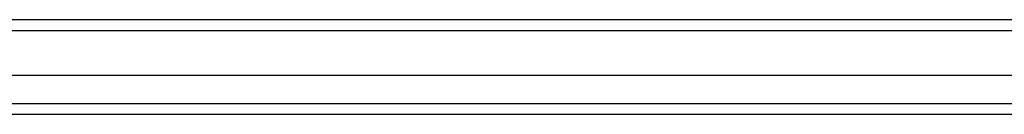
# Model space of a CAD drawing. Header units: inches. Extents: x 25 to 728, y 80 to 333.
# Tile 86 of 160: x 366.737 to 375.737, y 221.006 to 221.872. Entities that reach past the tile are written whole.
import ezdxf

# ---------------------------------------------------------------- set-up
doc = ezdxf.new("R2010")
doc.units = ezdxf.units.IN
doc.header["$MEASUREMENT"] = 0
doc.layers.add('Visible Edges(ANSI)', color=7, linetype='Continuous', lineweight=25)
doc.layers.add('Visible Tangent Edges(ANSI)', color=7, linetype='Continuous', lineweight=25)

msp = doc.modelspace()

# ---------------------------------------------------------------- linework, layer by layer
at = {"layer": 'Visible Edges(ANSI)'}
for p, q in [((384.6379, 221.8723), (312.8359, 221.8723)), ((384.0283, 221.3605), (313.4456, 221.3605)), ((383.8398, 221.0061), (313.6341, 221.0061))]:
    msp.add_line(p, q, dxfattribs=at)
at = {"layer": 'Visible Tangent Edges(ANSI)'}
for p, q in [((312.8359, 221.7733), (384.6379, 221.7733)), ((313.5041, 221.1051), (383.9698, 221.1051))]:
    msp.add_line(p, q, dxfattribs=at)

doc.saveas('drawing.dxf')
